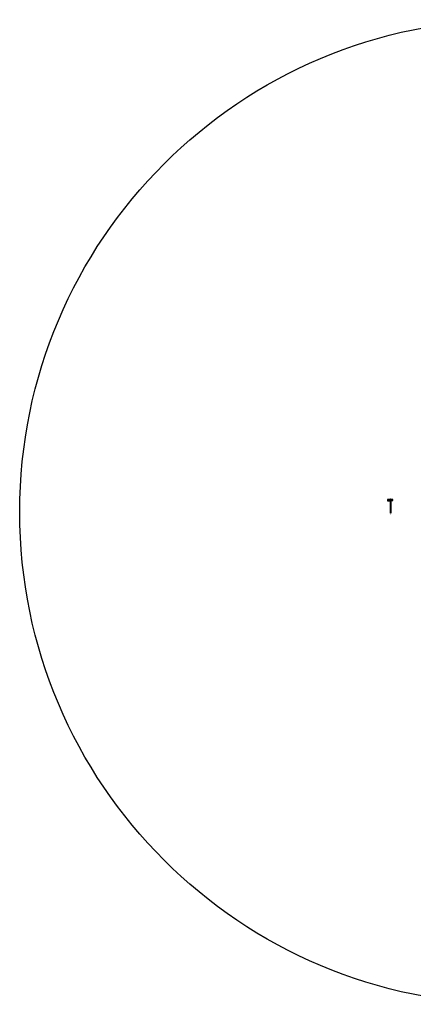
# Model space of a CAD drawing. Header units: millimetres. Extents: x -21704 to 5331, y -5040 to 4960.
# Tile 1 of 10: x -4669 to -674, y -5040 to 4960. Entities that reach past the tile are written whole.
import ezdxf

# ---------------------------------------------------------------- set-up
doc = ezdxf.new("R2010")
doc.units = ezdxf.units.MM
doc.header["$LTSCALE"] = 0.2
doc.header["$MEASUREMENT"] = 0
doc.linetypes.add('DASHDOT', pattern=[25.4, 12.7, -6.35, 0, -6.35])
doc.layers.add('A-rozbiórki', color=252, linetype='Continuous')
doc.layers.add('A-stal', color=52, linetype='Continuous')
doc.linetypes.add('LINIA LIKW.', pattern='A,0.3,[137,RODZLIN.shx,S=0.06,R=0,X=-0.1,Y=0],0.3', length=0.6)

msp = doc.modelspace()

# ---------------------------------------------------------------- hatches: boundary and pattern name
at = {"layer": 'A-rozbiórki', "transparency": 33554687}
h = msp.add_hatch(dxfattribs=at)
h.set_pattern_fill('AR-CONC', color=256, scale=0.03)
h.set_pattern_definition([(50, (-882.5254, -56.0807), (5.46555, -0.47814), [0.57158, -6.28658]), (355, (-882.5254, -56.0807), (-1.05736, 5.73166), [0.45728, -5.02928]), (100.45, (-882.07, -56.1206), (4.40838, 5.25344), [0.4857, -5.34269]), (46.184, (-882.5254, -54.557), (8.1324, -1.2613), [0.85733, -9.42975]), (96.6355, (-881.848, -54.662), (7.12218, 7.4228), [0.72855, -8.01403]), (351.184, (-882.5254, -54.557), (7.12214, 7.4228), [0.68588, -7.54388]), (21, (-881.7635, -54.9377), (4.54847, -3.06795), [0.57158, -6.28658]), (326, (-881.7635, -54.9377), (1.85408, 5.52566), [0.45728, -5.02928]), (71.4514, (-881.3845, -55.1934), (6.40252, 2.45768), [0.4857, -5.34269]), (37.5, (-882.5255, -56.0807), (0.092672, 2.536758), [7.6e-05, -4.968316, 7.6e-05, -5.105476, 7.6e-05, -5.047496]), (7.5, (-882.5255, -56.0807), (2.004655, 3.005503), [7.6e-05, -2.910916, 7.6e-05, -4.854016, 7.6e-05, -1.923296]), (327.5, (-884.2248, -56.0807), (4.067704, -0.171763), [7.6e-05, -1.905076, 7.6e-05, -5.943676, 7.6e-05, -7.886776]), (317.5, (-884.9868, -56.0807), (4.44387, 0.76291), [8e-05, -2.47658, 8e-05, -3.94724, 8e-05, -5.60078])])
h.paths.add_polyline_path([(-909.026, 73.169), (-909.026, 78.419), (-882.526, 78.419), (-882.519, 88.919), (-936.019, 88.92), (-936.019, 73.169)])

# ---------------------------------------------------------------- linework, layer by layer
at = {"color": 1}
msp.add_circle((331.463, -39.603), 5000, dxfattribs=at)
at = {"layer": 'A-rozbiórki', "linetype": 'LINIA LIKW.', "ltscale": 30, "transparency": 33554679}
for p, q in [((-909.026, 78.419), (-909.026, -50.081)), ((-903.026, 78.419), (-903.026, -50.081))]:
    msp.add_line(p, q, dxfattribs=at)
msp.add_lwpolyline([(-909.026, 73.169), (-909.026, 78.419), (-882.526, 78.419), (-882.519, 88.919), (-936.019, 88.92), (-936.019, 73.169)], close=True, dxfattribs=at)
msp.add_lwpolyline([(-923.519, 88.919), (-923.519, 78.43), (-909.026, 78.43)], dxfattribs=at)
at = {"layer": 'A-stal', "linetype": 'DASHDOT', "ltscale": 2}
msp.add_lwpolyline([(-907.026, -65.081, 3, 3, 0), (-907.025, 103.919, 3, 3, 0)], format="xyseb", dxfattribs=at)

doc.saveas('drawing.dxf')
